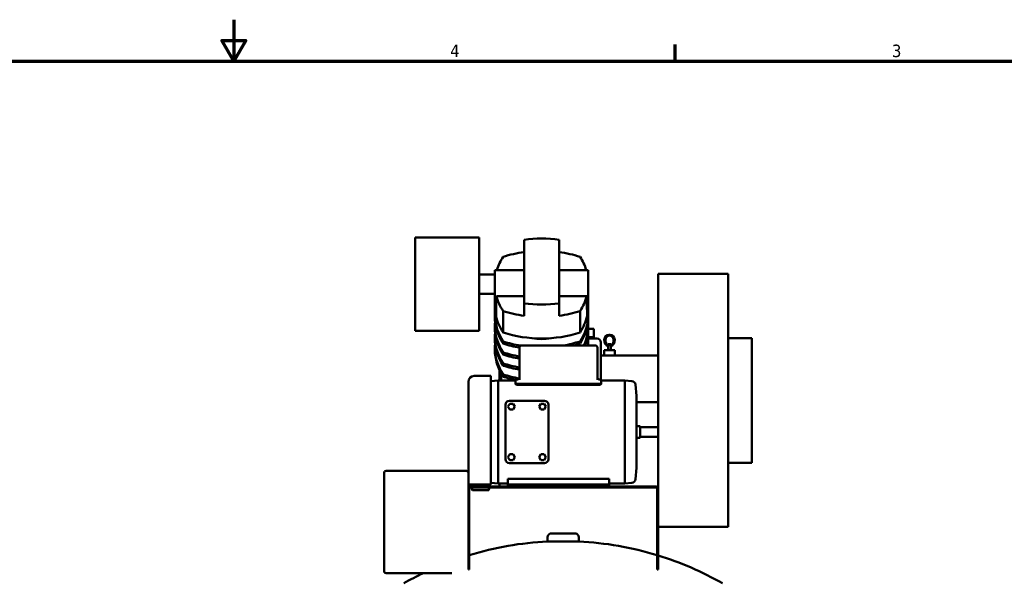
# Model space of a CAD drawing. Header units: inches. Extents: x 1 to 226, y 4 to 143.
# Tile 45 of 46: x 100 to 163, y 106 to 143. Entities that reach past the tile are written whole.
import ezdxf

# ---------------------------------------------------------------- set-up
doc = ezdxf.new("R2010")
doc.units = ezdxf.units.IN
doc.header["$LTSCALE"] = 6.666667
doc.header["$MEASUREMENT"] = 0
doc.layers.add('Border (ANSI)', color=7, linetype='Continuous', lineweight=70)
doc.layers.add('Visible (ANSI)', color=7, linetype='Continuous', lineweight=50)
doc.styles.add('Note Text (ANSI)', font='tahoma.ttf')

# ---------------------------------------------------------------- blocks, each defined once
blk = doc.blocks.new('Borders Default Border')
at = {"layer": 'Border (ANSI)'}
blk.add_line((21.25, 21), (21.25, 21.16), dxfattribs=at)
at = {"layer": 'Border (ANSI)', "flags": 128}
for points in [[(17, 21.4), (17, 21), (16.8845, 21.2), (17.1155, 21.2), (17, 21)], [(0.5, 1), (0.5, 21), (33.5, 21), (33.5, 1), (0.5, 1)]]:
    blk.add_lwpolyline(points, dxfattribs=at)
at = {"layer": 'Border (ANSI)', "char_height": 0.12, "attachment_point": 7, "style": 'Note Text (ANSI)'}
for s, insert in [('4', (19.0831, 21.04)), ('3', (23.3377, 21.0375))]:
    blk.add_mtext(s, dxfattribs=dict(at, insert=insert))

msp = doc.modelspace()

# ---------------------------------------------------------------- linework, layer by layer
at = {"layer": 'Visible (ANSI)'}
for p, q in [((124.962, 128.687), (124.962, 122.687)), ((129.087, 128.687), (124.962, 128.687)), ((129.087, 122.687), (129.087, 128.687)), ((131.962, 128.54), (131.962, 124.448)), ((134.212, 124.448), (134.212, 128.54)), ((130.087, 126.595), (130.087, 126.297)), ((130.087, 126.595), (131.962, 126.595)), ((134.212, 126.595), (136.087, 126.595)), ((136.087, 126.297), (136.087, 126.595)), ((130.087, 126.312), (129.087, 126.312)), ((130.087, 126.23), (130.087, 126.297)), ((130.087, 126.23), (130.087, 124.996)), ((136.087, 126.297), (136.087, 126.23)), ((136.087, 124.996), (136.087, 126.23)), ((145.075, 126.348), (140.565, 126.348)), ((140.565, 112.586), (140.565, 126.348)), ((145.075, 110.098), (145.075, 126.348)), ((130.087, 125.062), (129.087, 125.062)), ((130.087, 123.595), (130.087, 124.996)), ((131.962, 124.925), (130.188, 124.925)), ((135.987, 124.925), (134.212, 124.925)), ((136.087, 124.996), (136.087, 123.595)), ((130.619, 122.574), (130.619, 123.953)), ((131.962, 123.652), (131.962, 124.448)), ((134.212, 123.652), (134.212, 124.448)), ((135.556, 122.574), (135.556, 123.953)), ((130.087, 123.595), (130.176, 123.595)), ((135.999, 123.595), (136.087, 123.595)), ((129.087, 122.687), (124.962, 122.687)), ((130.087, 122.905), (130.087, 123.047)), ((136.086, 122.817), (136.437, 122.817)), ((136.087, 122.905), (136.087, 123.047)), ((136.437, 122.287), (136.437, 122.817)), ((130.087, 122.198), (130.087, 122.339)), ((130.619, 121.867), (130.619, 122.008)), ((135.556, 121.867), (135.556, 122.008)), ((136.087, 122.198), (136.087, 122.339)), ((136.087, 122.287), (136.437, 122.287)), ((136.637, 122.198), (136.087, 122.198)), ((136.437, 122.287), (136.437, 122.198)), ((137.435, 122.442), (137.46, 122.442)), ((145.075, 122.223), (146.575, 122.223)), ((146.575, 122.223), (146.575, 114.223)), ((130.087, 121.491), (130.087, 121.632)), ((131.667, 121.623), (131.667, 120.628)), ((136.542, 121.748), (131.792, 121.748)), ((136.667, 120.628), (136.667, 121.623)), ((136.887, 119.571), (136.887, 121.948)), ((137.782, 121.447), (137.112, 121.447)), ((137.112, 121.104), (137.112, 121.447)), ((137.541, 121.827), (137.354, 121.827)), ((137.354, 121.766), (137.354, 121.827)), ((137.354, 121.447), (137.354, 121.703)), ((137.382, 121.703), (137.382, 121.754)), ((137.541, 121.447), (137.541, 121.827)), ((137.782, 121.104), (137.782, 121.447)), ((130.619, 121.16), (130.619, 121.301)), ((136.887, 121.104), (140.565, 121.104)), ((130.387, 119.508), (130.387, 120.166)), ((130.619, 120.452), (130.619, 120.594)), ((131.667, 119.551), (131.667, 120.628)), ((136.667, 120.628), (136.667, 119.551)), ((128.762, 119.793), (129.839, 119.793)), ((129.839, 112.823), (129.839, 119.793)), ((129.839, 119.468), (130.297, 119.508)), ((130.297, 112.888), (130.297, 119.508)), ((130.297, 119.508), (131.417, 119.508)), ((130.487, 119.968), (130.487, 119.508)), ((130.619, 119.745), (130.619, 119.887)), ((131.417, 119.571), (131.417, 119.335)), ((131.542, 119.571), (131.417, 119.571)), ((136.917, 119.571), (136.792, 119.571)), ((136.917, 119.335), (136.917, 119.571)), ((136.917, 119.508), (138.427, 119.508)), ((138.427, 112.888), (138.427, 119.508)), ((138.886, 119.468), (138.427, 119.508)), ((128.387, 112.978), (128.387, 119.418)), ((131.417, 119.278), (131.417, 119.335)), ((136.792, 119.287), (131.542, 119.287)), ((136.792, 119.23), (131.542, 119.23)), ((136.917, 119.335), (136.917, 119.278)), ((139.177, 118.508), (139.113, 119.241)), ((139.177, 113.888), (139.177, 118.508)), ((130.772, 117.948), (130.772, 114.448)), ((131.039, 118.011), (130.931, 117.823)), ((130.931, 117.823), (131.039, 117.636)), ((133.272, 118.198), (131.022, 118.198)), ((131.256, 118.011), (131.039, 118.011)), ((131.039, 117.636), (131.256, 117.636)), ((131.364, 117.823), (131.256, 118.011)), ((131.256, 117.636), (131.364, 117.823)), ((133.039, 118.011), (132.931, 117.823)), ((132.931, 117.823), (133.039, 117.636)), ((133.256, 118.011), (133.039, 118.011)), ((133.039, 117.636), (133.256, 117.636)), ((133.364, 117.823), (133.256, 118.011)), ((133.256, 117.636), (133.364, 117.823)), ((133.522, 114.448), (133.522, 117.948)), ((139.177, 118.104), (140.565, 118.104)), ((139.177, 116.573), (139.417, 116.573)), ((139.417, 115.823), (139.417, 116.573)), ((139.417, 116.511), (139.887, 116.511)), ((139.887, 116.496), (139.887, 116.511)), ((140.565, 116.496), (139.887, 116.496)), ((139.177, 115.823), (139.417, 115.823)), ((139.417, 115.886), (140.565, 115.886)), ((131.039, 114.761), (130.931, 114.573)), ((130.931, 114.573), (131.039, 114.386)), ((131.256, 114.761), (131.039, 114.761)), ((131.364, 114.573), (131.256, 114.761)), ((131.256, 114.386), (131.364, 114.573)), ((133.039, 114.761), (132.931, 114.573)), ((132.931, 114.573), (133.039, 114.386)), ((133.256, 114.761), (133.039, 114.761)), ((133.364, 114.573), (133.256, 114.761)), ((133.256, 114.386), (133.364, 114.573)), ((131.022, 114.198), (133.272, 114.198)), ((131.039, 114.386), (131.256, 114.386)), ((133.039, 114.386), (133.256, 114.386)), ((139.177, 113.888), (139.113, 113.155)), ((145.075, 114.223), (146.575, 114.223)), ((122.977, 113.573), (122.977, 107.263)), ((128.262, 113.698), (123.102, 113.698)), ((130.917, 113.191), (130.917, 112.941)), ((137.417, 113.191), (130.917, 113.191)), ((137.417, 112.941), (137.417, 113.191)), ((128.387, 112.586), (128.387, 112.978)), ((128.387, 112.586), (128.387, 107.868)), ((128.762, 112.823), (128.421, 112.823)), ((128.449, 107.868), (128.449, 112.586)), ((140.453, 112.698), (128.499, 112.698)), ((128.499, 112.636), (140.453, 112.636)), ((128.762, 112.823), (129.839, 112.823)), ((129.839, 112.928), (130.297, 112.888)), ((130.297, 112.888), (130.917, 112.888)), ((130.387, 112.888), (130.387, 112.698)), ((130.917, 112.854), (130.917, 112.941)), ((130.917, 112.823), (130.917, 112.854)), ((130.917, 112.823), (130.917, 112.698)), ((131.292, 112.823), (130.917, 112.823)), ((131.292, 112.823), (137.042, 112.823)), ((137.417, 112.823), (137.042, 112.823)), ((137.417, 112.854), (137.417, 112.941)), ((137.417, 112.888), (138.427, 112.888)), ((137.417, 112.854), (137.417, 112.823)), ((137.417, 112.823), (137.417, 112.698)), ((138.886, 112.928), (138.427, 112.888)), ((140.503, 112.586), (140.503, 107.868)), ((140.565, 107.868), (140.565, 112.586)), ((128.642, 112.463), (129.684, 112.463)), ((145.075, 110.098), (140.565, 110.098)), ((133.476, 109.163), (133.476, 109.437)), ((133.726, 109.687), (135.226, 109.687)), ((135.476, 109.163), (135.476, 109.437)), ((133.476, 109.163), (135.476, 109.163)), ((128.449, 107.868), (128.387, 107.868)), ((128.387, 107.868), (128.387, 107.368)), ((128.449, 107.368), (128.449, 107.868)), ((140.565, 107.868), (140.503, 107.868)), ((140.503, 107.868), (140.503, 107.368)), ((140.565, 107.368), (140.565, 107.868)), ((123.102, 107.138), (127.316, 107.138)), ((128.387, 107.368), (128.449, 107.368)), ((140.503, 107.368), (140.565, 107.368))]:
    msp.add_line(p, q, dxfattribs=at)
for centre, radius, start, end in [((136.637, 121.948), 0.25, 0, 90), ((131.792, 121.623), 0.125, 90, 180), ((136.542, 121.623), 0.125, 0, 90), ((128.762, 119.418), 0.375, 90, 180), ((131.542, 119.696), 0.125, 270, 0), ((136.792, 119.696), 0.125, 180, 270), ((138.864, 119.219), 0.25, 5, 85), ((131.022, 117.948), 0.25, 90, 180), ((133.272, 117.948), 0.25, 0, 90), ((131.022, 114.448), 0.25, 180, 270), ((133.272, 114.448), 0.25, 270, 0), ((123.102, 113.573), 0.125, 90, 180), ((128.262, 113.573), 0.125, 0, 90), ((138.864, 113.177), 0.25, 275, 355), ((128.762, 112.978), 0.375, 180, 204.4144), ((128.499, 112.586), 0.112, 90, 180), ((128.499, 112.586), 0.05, 90, 180), ((140.453, 112.586), 0.112, 0, 90), ((140.453, 112.586), 0.05, 0, 90), ((133.726, 109.437), 0.25, 90, 180), ((135.226, 109.437), 0.25, 0, 90), ((134.476, 88.506), 20.681, 92.7716, 106.94378), ((134.476, 88.506), 20.681, 73.05622, 87.2284), ((134.476, 88.506), 20.681, 60.34704, 72.87657), ((123.102, 107.263), 0.125, 180, 270), ((134.476, 88.506), 20.681, 115.71889, 119.65296)]:
    msp.add_arc(centre, radius, start, end, dxfattribs=at)
for centre, major_axis, ratio, start_param, end_param in [((133.087, 124.372), (-6, 0), 0.707107, 4.523773, 4.901005), ((133.087, 123.577), (-6, 0), 0.707107, 4.901005, 5.13642), ((133.087, 123.577), (-6, 0), 0.707107, 4.288358, 4.523773), ((136.087, 125.698), (-6, 0), 0.707107, 5.859154, 6.070223), ((130.087, 125.698), (6, 0), 0.707107, 0.212962, 0.424031), ((136.087, 113.961), (0, 60.152), 0.099747, 1.387508, 1.409243), ((136.087, 125.698), (-6, 0), 0.707107, 0.183288, 0.424031), ((130.087, 125.698), (6, 0), 0.707107, 5.859154, 6.099897), ((130.087, 113.961), (0, -60.152), 0.099747, 1.732349, 1.754084), ((133.087, 127.82), (6, 0), 0.707107, 4.288358, 4.523773), ((133.087, 128.615), (6, 0), 0.707107, 4.523773, 4.901005), ((133.087, 127.82), (6, 0), 0.707107, 4.901005, 5.13642), ((136.087, 123.047), (-6, 0), 0.707107, 6.216469, 6.707216), ((136.087, 123.612), (-6, 0), 0.707107, 0.004041, 0.424031), ((136.087, 123.754), (-6, 0), 0.707107, 0.037383, 0.424031), ((136.087, 124.319), (-6, 0), 0.707107, 0.161553, 0.424031), ((130.087, 124.319), (6, 0), 0.707107, 5.859154, 6.121632), ((130.087, 123.612), (6, 0), 0.707107, 5.859154, 6.279144), ((130.087, 123.754), (6, 0), 0.707107, 5.859154, 6.245802), ((130.087, 123.047), (6, 0), 0.707107, 5.972127, 6.349901), ((136.087, 122.905), (-6, 0), 0.707107, 0, 0.424031), ((130.087, 122.905), (6, 0), 0.707107, 6.006953, 6.283185), ((136.087, 122.339), (-6, 0), 0.707107, 6.216469, 6.707216), ((136.087, 122.198), (-6, 0), 0.707107, 0, 0.424031), ((133.087, 126.441), (-6, 0), 0.707107, 1.146765, 1.994827), ((133.087, 125.875), (6, 0), 0.707107, 4.288358, 4.487111), ((133.087, 123.754), (2.25, 0), 0.707107, 4.446146, 4.978632), ((133.087, 125.875), (6, 0), 0.707107, 4.946449, 5.13642), ((130.087, 122.339), (6, 0), 0.707107, 6.14333, 6.349901), ((130.087, 122.198), (6, 0), 0.707107, 6.176919, 6.283185), ((137.435, 122.067), (0, -0.375), 0.866025, 3.141593, 6.040556), ((137.46, 122.067), (0, -0.375), 0.866025, 0.252076, 6.040556), ((137.46, 122.067), (0, -0.325), 0.866025, 0.291915, 6.002288), ((137.435, 122.067), (0, 0.325), 0.866025, 3.527727, 6.238759), ((136.087, 121.632), (-6, 0), 0.707107, 6.216469, 6.707216), ((136.087, 121.491), (-6, 0), 0.707107, 0, 0.424031), ((133.087, 125.734), (-6, 0), 0.707107, 1.146765, 1.331863), ((133.087, 125.734), (-6, 0), 0.707107, 1.920719, 1.994827), ((130.087, 121.632), (6, 0), 0.707107, 0.027271, 0.066716), ((133.087, 125.168), (6, 0), 0.707107, 4.288358, 4.473455), ((133.087, 125.026), (-6, 0), 0.707107, 1.146765, 1.331863), ((133.087, 124.461), (6, 0), 0.707107, 4.288358, 4.473455), ((133.087, 124.319), (-6, 0), 0.707107, 1.146765, 1.331863), ((133.087, 123.754), (6, 0), 0.707107, 4.288358, 4.470708), ((133.087, 123.612), (-6, 0), 0.707107, 1.146765, 1.288738), ((128.682, 113.518), (0, -1), 0.040025, 5.480809, 5.565376)]:
    msp.add_ellipse(centre, major_axis=major_axis, ratio=ratio, start_param=start_param, end_param=end_param, dxfattribs=at)
for points, knots in [([(137.382, 121.703), (137.376, 121.703), (137.371, 121.703), (137.366, 121.703), (137.362, 121.703), (137.359, 121.703), (137.357, 121.703)], [-0.0622501, -0.0622501, -0.0622501, -0.0622501, 0, 0, 0, 0.0622501, 0.0622501, 0.0622501, 0.0622501]), ([(131.417, 119.335), (131.417, 119.33), (131.421, 119.323), (131.433, 119.312), (131.443, 119.306), (131.465, 119.298), (131.479, 119.294), (131.51, 119.289), (131.527, 119.287), (131.542, 119.287)], [0.4787446, 0.4787446, 0.4787446, 0.4787446, 0.5983771, 0.5983771, 0.7180096, 0.7180096, 0.8376087, 0.8376087, 0.9572078, 0.9572078, 0.9572078, 0.9572078]), ([(131.542, 119.23), (131.534, 119.23), (131.526, 119.231), (131.518, 119.231), (131.51, 119.232), (131.502, 119.233), (131.495, 119.234), (131.487, 119.235), (131.48, 119.237), (131.473, 119.239), (131.466, 119.24), (131.46, 119.242), (131.454, 119.245), (131.448, 119.247), (131.443, 119.249), (131.439, 119.252), (131.434, 119.255), (131.43, 119.257), (131.427, 119.26), (131.424, 119.263), (131.422, 119.266), (131.42, 119.269), (131.418, 119.272), (131.417, 119.275), (131.417, 119.278)], [0, 0, 0, 0, 0.000620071, 0.000620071, 0.000620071, 0.001240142, 0.001240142, 0.001240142, 0.001860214, 0.001860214, 0.001860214, 0.002480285, 0.002480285, 0.002480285, 0.003100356, 0.003100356, 0.003100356, 0.003720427, 0.003720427, 0.003720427, 0.004340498, 0.004340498, 0.004340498, 0.004960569, 0.004960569, 0.004960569, 0.004960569]), ([(136.792, 119.287), (136.801, 119.287), (136.809, 119.288), (136.817, 119.288), (136.825, 119.289), (136.833, 119.29), (136.84, 119.291), (136.848, 119.293), (136.855, 119.294), (136.862, 119.296), (136.869, 119.298), (136.875, 119.3), (136.881, 119.302), (136.887, 119.304), (136.892, 119.307), (136.896, 119.309), (136.901, 119.312), (136.905, 119.315), (136.908, 119.318), (136.911, 119.32), (136.913, 119.323), (136.915, 119.326), (136.917, 119.329), (136.917, 119.332), (136.917, 119.335)], [0, 0, 0, 0, 0.000620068, 0.000620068, 0.000620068, 0.001240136, 0.001240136, 0.001240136, 0.001860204, 0.001860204, 0.001860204, 0.002480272, 0.002480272, 0.002480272, 0.003100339, 0.003100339, 0.003100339, 0.003720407, 0.003720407, 0.003720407, 0.004340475, 0.004340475, 0.004340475, 0.004960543, 0.004960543, 0.004960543, 0.004960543]), ([(136.917, 119.278), (136.917, 119.272), (136.914, 119.266), (136.902, 119.254), (136.892, 119.249), (136.87, 119.24), (136.856, 119.237), (136.825, 119.231), (136.808, 119.23), (136.792, 119.23)], [1.4359821, 1.4359821, 1.4359821, 1.4359821, 1.5556159, 1.5556159, 1.6752497, 1.6752497, 1.7948488, 1.7948488, 1.914448, 1.914448, 1.914448, 1.914448]), ([(128.597, 112.823), (128.598, 112.817), (128.598, 112.811), (128.6, 112.766), (128.601, 112.731), (128.603, 112.698)], [5.4425561, 5.4425561, 5.4425561, 5.4425561, 5.4668879, 5.4668879, 5.6180641, 5.6180641, 5.6180641, 5.6180641]), ([(128.606, 112.636), (128.607, 112.624), (128.608, 112.612), (128.613, 112.548), (128.617, 112.51), (128.624, 112.478), (128.62, 112.463), (128.642, 112.463)], [5.7212417, 5.7212417, 5.7212417, 5.7212417, 5.7875267, 5.7875267, 6.1102816, 6.1102816, 6.2831853, 6.2831853, 6.2831853, 6.2831853]), ([(128.633, 112.514), (128.633, 112.514), (128.633, 112.514), (128.636, 112.521), (128.639, 112.536), (128.644, 112.579), (128.646, 112.605), (128.648, 112.636)], [0.0712003, 0.0712003, 0.0712003, 0.0712003, 0.1147701, 0.1147701, 0.323177, 0.323177, 0.5135682, 0.5135682, 0.5135682, 0.5135682]), ([(128.652, 112.698), (128.652, 112.699), (128.652, 112.701), (128.654, 112.738), (128.656, 112.779), (128.658, 112.823)], [0.6272823, 0.6272823, 0.6272823, 0.6272823, 0.6335994, 0.6335994, 0.8147024, 0.8147024, 0.8147024, 0.8147024]), ([(129.684, 112.463), (129.689, 112.463), (129.693, 112.465), (129.699, 112.471), (129.7, 112.474), (129.707, 112.492), (129.71, 112.517), (129.716, 112.579), (129.718, 112.606), (129.72, 112.636)], [0, 0, 0, 0, 0.0368887, 0.0368887, 0.1048729, 0.1048729, 0.3981516, 0.3981516, 0.5619436, 0.5619436, 0.5619436, 0.5619436]), ([(129.723, 112.698), (129.724, 112.711), (129.725, 112.724), (129.726, 112.764), (129.728, 112.793), (129.729, 112.823)], [0.6651212, 0.6651212, 0.6651212, 0.6651212, 0.7234363, 0.7234363, 0.8406293, 0.8406293, 0.8406293, 0.8406293])]:
    msp.add_open_spline(points, degree=3, knots=knots, dxfattribs=at)

# ---------------------------------------------------------------- block references
at = {"xscale": 6.666666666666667, "yscale": 6.666666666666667, "zscale": 6.666666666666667}
msp.add_blockref('Borders Default Border', (0, 0), dxfattribs=at)

doc.saveas('drawing.dxf')
